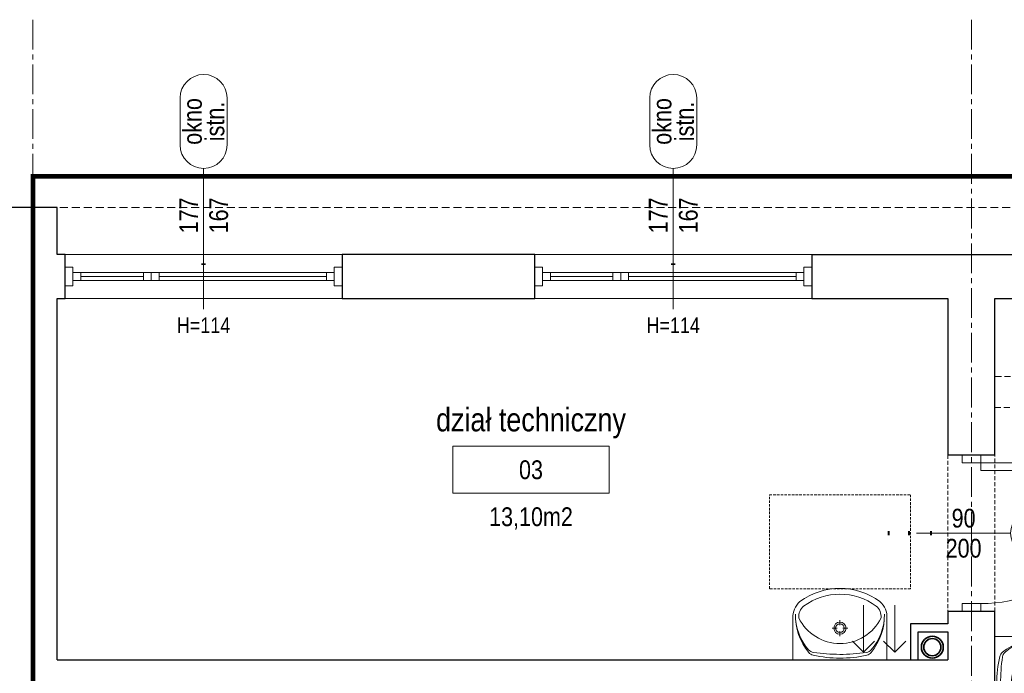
# Model space of a CAD drawing. Header units: millimetres. Extents: x -291747 to 77132, y 46721 to 203932.
# Tile 8 of 110: x 67438 to 68067, y 81714 to 82131. Entities that reach past the tile are written whole.
import ezdxf
from ezdxf.enums import TextEntityAlignment as Align

# ---------------------------------------------------------------- set-up
doc = ezdxf.new("R2010")
doc.units = ezdxf.units.MM
doc.header["$MEASUREMENT"] = 0
for name, pattern in [('DIVIDE', [1.25, 0.5, -0.25, 0, -0.25, 0, -0.25]), ('xreff_LSN_szatnie_PW_rzuty_14$0$CENTER2', [28.575, 19.05, -3.175, 3.175, -3.175]), ('xreff_LSN_szatnie_PW_rzuty_14$0$DASHED', [19.05, 12.7, -6.35]), ('xreff_LSN_szatnie_PW_rzuty_14$0$HIDDEN2', [4.7625, 3.175, -1.5875])]:
    doc.linetypes.add(name, pattern=pattern)
doc.layers.get('0').update_dxf_attribs({"lineweight": 9})
doc.layers.get('Defpoints').update_dxf_attribs({"lineweight": 9})
for name, color, linetype, lineweight in [('FL-xref', 250, 'Continuous', 9), ('FL_ppoż', 4, 'DIVIDE', 40), ('Kanalizacja', 24, 'Continuous', 35), ('xreff_LSN_szatnie_PW_rzuty_14$0$A drzwi płytowe', 252, 'Continuous', 9), ('xreff_LSN_szatnie_PW_rzuty_14$0$A opis pom', 252, 'Continuous', 9), ('xreff_LSN_szatnie_PW_rzuty_14$0$A opis pom pow', 252, 'Continuous', 9), ('xreff_LSN_szatnie_PW_rzuty_14$0$A opis stolarka', 252, 'Continuous', 9), ('xreff_LSN_szatnie_PW_rzuty_14$0$A opis stolarka NWD typ', 252, 'Continuous', 9), ('xreff_LSN_szatnie_PW_rzuty_14$0$A opis stolarka NWD wyposażenie', 252, 'Continuous', 9), ('xreff_LSN_szatnie_PW_rzuty_14$0$A opis technologia', 8, 'Continuous', 13), ('xreff_LSN_szatnie_PW_rzuty_14$0$A widok wyżej', 252, 'xreff_LSN_szatnie_PW_rzuty_14$0$DASHED', 9), ('xreff_LSN_szatnie_PW_rzuty_14$0$A wyposazenie sanitarne', 8, 'Continuous', 9), ('xreff_LSN_szatnie_PW_rzuty_14$0$A zakres', 252, 'Continuous', 9), ('xreff_LSN_szatnie_PW_rzuty_14$0$A-Glaz', 8, 'Continuous', 9), ('xreff_LSN_szatnie_PW_rzuty_14$0$A-Wall', 252, 'Continuous', 9), ('xreff_LSN_szatnie_PW_rzuty_14$0$IS kanaly wentylacyjne', 8, 'xreff_LSN_szatnie_PW_rzuty_14$0$DASHED', 9), ('xreff_LSN_szatnie_PW_rzuty_14$0$IS wentylacja kratki istniejace', 8, 'Continuous', 9), ('xreff_LSN_szatnie_PW_rzuty_14$0$S-Grid-Iden', 8, 'xreff_LSN_szatnie_PW_rzuty_14$0$CENTER2', 9)]:
    doc.layers.add(name, color=color, linetype=linetype, lineweight=lineweight)
doc.layers.add('xreff_LSN_szatnie_PW_rzuty_14$0$A opis ppoż drzwi', color=252, linetype='Continuous', lineweight=9, transparency=0.25)
doc.layers.add('xreff_LSN_szatnie_PW_rzuty_14$0$A opis ppoż okna', color=252, linetype='Continuous', lineweight=9, transparency=0.25)
doc.styles.add('xreff_LSN_szatnie_PW_rzuty_14$0$STYL ASA', font='ARIALN.TTF')

# ---------------------------------------------------------------- blocks, each defined once
blk = doc.blocks.new('xreff_LSN_szatnie_PW_rzuty_14$0$umywalka 60x45')
at = {"color": 0, "lineweight": -2, "ltscale": 0.15}
for p, q in [((-30, 0), (30, 0)), ((-30, 0), (-30, -26.7)), ((9.45, 0), (-9.45, 0)), ((30, 0), (30, -26.7)), ((-0.01, -15.32), (-0.01, -18.52)), ((-1.86, -20.37), (-5.07, -20.37)), ((-0.01, -22.22), (-0.01, -25.42)), ((5.04, -20.37), (1.84, -20.37))]:
    blk.add_line(p, q, dxfattribs=at)
at = {"ltscale": 0.15}
blk.add_lwpolyline([(-26.31, -26.95, 0.236063), (-23.21, -34.38, 0.329715), (23.21, -34.38, 0.236063), (26.31, -26.95, 0.623035)], format="xyb", close=True, dxfattribs=at)
blk.add_lwpolyline([(-30, -26.7, 0.239105), (-25.52, -37.28, 0.331406), (25.52, -37.28, 0.239105), (30, -26.7)], format="xyb", dxfattribs=at)
at = {"color": 0, "lineweight": -2, "ltscale": 0.15}
for radius in [3.89, 2.78]:
    blk.add_circle((-0.01, -20.37), radius, dxfattribs=at)
for centre, radius, start, end in [((9.28, -28.68), 37.74, 140.66478, 180.90725), ((-16.21, -9.73), 5, 97.83045, 138.52449), ((-16.04, -7.93), 5, 102.69402, 140.66478), ((-0.64, -76.32), 75.1, 89.48972, 102.69402), ((0.57, -131.79), 128.2, 90.24498, 97.83045), ((0.57, -76.32), 75.1, 77.22851, 90.43281), ((-0.72, -131.79), 128.2, 82.09208, 89.67755), ((16.23, -9.76), 5, 41.39803, 82.09208), ((16.06, -7.95), 5, 39.25775, 77.22851), ((-9.28, -28.67), 37.74, 359.01528, 39.25775), ((5.44, -28.88), 33.9, 138.52449, 180.67671), ((-5.45, -28.87), 33.9, 359.24582, 41.39804)]:
    blk.add_arc(centre, radius, start, end, dxfattribs=at)
at = {"layer": 'Defpoints', "linetype": 'xreff_LSN_szatnie_PW_rzuty_14$0$HIDDEN2', "ltscale": 0.5}
blk.add_lwpolyline([(-45, -45.56), (45, -45.56), (45, -105.56), (-45, -105.56)], close=True, dxfattribs=at)
blk = doc.blocks.new('xreff_LSN_szatnie_PW_rzuty_14$0$blok do okna')
for points in [[(28.5, 2.5), (33.5, 2.5), (33.5, -2.5), (28.5, -2.5)], [(33.5, 2.5), (38.5, 2.5), (38.5, -2.5), (33.5, -2.5)]]:
    blk.add_lwpolyline(points, close=True)
for points in [[(-78.5, 0), (28.5, 0)], [(38.5, 0), (78.5, 0)]]:
    blk.add_lwpolyline(points)
blk = doc.blocks.new('xreff_LSN_szatnie_PW_rzuty_14$0$wtag_UP')
at = {"transparency": 33554687, "elevation": 0}
for points in [[(0, 30), (0, -30)], [(0, -30), (0, -60)]]:
    blk.add_lwpolyline(points, dxfattribs=at)
at = {"layer": 'xreff_LSN_szatnie_PW_rzuty_14$0$A opis stolarka NWD typ', "transparency": 33554687, "elevation": 0}
blk.add_lwpolyline([(15, 75, 1), (-15, 75), (-15, 45, 1), (15, 45)], format="xyb", close=True, dxfattribs=at)
at = {"ltscale": 0.1, "transparency": 33554687, "style": 'xreff_LSN_szatnie_PW_rzuty_14$0$STYL ASA'}
blk.add_attdef('WINDOWS:SZEROKOŚĆ', text='', height=12, rotation=90, dxfattribs=at).set_placement((0, 0), align=Align.BOTTOM_CENTER)
blk.add_attdef('WINDOWS:WYSOKOŚĆ', text='', height=12, rotation=90, dxfattribs=at).set_placement((3.6, 0), align=Align.TOP_CENTER)
blk.add_attdef('WINDOWS:PARAPET', text='', height=10, dxfattribs=at).set_placement((0, -70.22, 0), align=Align.MIDDLE_CENTER)
at = {"layer": 'xreff_LSN_szatnie_PW_rzuty_14$0$A opis ppoż okna', "ltscale": 0.1, "transparency": 33554687, "style": 'xreff_LSN_szatnie_PW_rzuty_14$0$STYL ASA'}
blk.add_attdef('WINDOWS:PPOŻ', text='', height=10, dxfattribs=at).set_placement((0, -30, 0), align=Align.MIDDLE_CENTER)
at = {"layer": 'xreff_LSN_szatnie_PW_rzuty_14$0$A opis stolarka NWD typ', "ltscale": 0.1, "transparency": 33554687, "style": 'xreff_LSN_szatnie_PW_rzuty_14$0$STYL ASA'}
blk.add_attdef('WINDOWS:PODTYP', text='', height=12, rotation=90, dxfattribs=at).set_placement((1.2, 60), align=Align.TOP_CENTER)
blk.add_attdef('WINDOWS:TYP', text='', height=12, rotation=90, dxfattribs=at).set_placement((2.4, 60), align=Align.BOTTOM_CENTER)
blk = doc.blocks.new('xreff_LSN_szatnie_PW_rzuty_14$0$środek')
blk.add_line((0, 0), (0, -10))
blk = doc.blocks.new('xreff_LSN_szatnie_PW_rzuty_14$0$ddtag_RIGHT')
at = {"transparency": 33554687}
blk.add_lwpolyline([(30, 0), (-30, 0)], dxfattribs=at)
at = {"layer": 'xreff_LSN_szatnie_PW_rzuty_14$0$A opis stolarka NWD typ', "transparency": 33554687}
blk.add_lwpolyline([(75, 15, -1), (75, -15), (45, -15, -1), (45, 15)], format="xyb", close=True, dxfattribs=at)
at = {"ltscale": 0.1, "transparency": 33554687, "style": 'xreff_LSN_szatnie_PW_rzuty_14$0$STYL ASA'}
blk.add_attdef('DOORS:AKUSTYKA', text='', height=10, rotation=90, dxfattribs=at).set_placement((-49, 0), align=Align.MIDDLE_CENTER)
blk.add_attdef('DOORS:SZEROKOŚĆ', text='', height=12, dxfattribs=at).set_placement((0, 0, 0), align=Align.BOTTOM_CENTER)
blk.add_attdef('DOORS:WYSOKOŚĆ', text='', height=12, dxfattribs=at).set_placement((0, -3.6, 0), align=Align.TOP_CENTER)
at = {"layer": 'xreff_LSN_szatnie_PW_rzuty_14$0$A opis ppoż drzwi', "ltscale": 0.1, "transparency": 33554687, "style": 'xreff_LSN_szatnie_PW_rzuty_14$0$STYL ASA'}
blk.add_attdef('DOORS:PPOŻ', text='', height=10, rotation=90, dxfattribs=at).set_placement((-36, 0), align=Align.MIDDLE_CENTER)
at = {"layer": 'xreff_LSN_szatnie_PW_rzuty_14$0$A opis stolarka NWD typ', "ltscale": 0.1, "transparency": 33554687, "style": 'xreff_LSN_szatnie_PW_rzuty_14$0$STYL ASA'}
blk.add_attdef('DOORS:TYP', text='', height=12, dxfattribs=at).set_placement((60, -2.4, 0), align=Align.BOTTOM_CENTER)
blk.add_attdef('DOORS:PODTYP', text='', height=12, dxfattribs=at).set_placement((60, -1.2, 0), align=Align.TOP_CENTER)
at = {"layer": 'xreff_LSN_szatnie_PW_rzuty_14$0$A opis stolarka NWD wyposażenie', "ltscale": 0.1, "transparency": 33554687, "style": 'xreff_LSN_szatnie_PW_rzuty_14$0$STYL ASA'}
blk.add_attdef('DOORS:WYPOSAŻENIE', text='', height=10, rotation=90, dxfattribs=at).set_placement((-22, 0), align=Align.MIDDLE_CENTER)
blk = doc.blocks.new('xreff_LSN_szatnie_PW_rzuty_14$0$tag wn')
blk.add_lwpolyline([(-25, -7.5), (25, -7.5), (25, 7.5), (-25, 7.5)], close=True)
at = {"style": 'xreff_LSN_szatnie_PW_rzuty_14$0$STYL ASA'}
blk.add_attdef('ROOM:NO', text='', height=6, dxfattribs=at).set_placement((0, 0), align=Align.MIDDLE_CENTER)
at = {"layer": 'xreff_LSN_szatnie_PW_rzuty_14$0$A opis pom pow', "style": 'xreff_LSN_szatnie_PW_rzuty_14$0$STYL ASA'}
blk.add_attdef('ROOM:AREA', text='', height=6, dxfattribs=at).set_placement((0, -15), align=Align.MIDDLE_CENTER)
blk = doc.blocks.new('xreff_LSN_szatnie_PW_rzuty_14')
at = {"layer": 'xreff_LSN_szatnie_PW_rzuty_14$0$A drzwi płytowe', "linetype": 'Continuous', "lineweight": 9, "ltscale": 0.2}
for points in [[(68039.68, 81848.22), (68039.68, 81853.22), (68051.68, 81853.22), (68051.68, 81848.22)], [(68039.68, 81758.22), (68039.68, 81753.22), (68051.68, 81753.22), (68051.68, 81758.22)]]:
    blk.add_lwpolyline(points, close=True, dxfattribs=at)
at = {"layer": 'xreff_LSN_szatnie_PW_rzuty_14$0$A drzwi płytowe', "linetype": 'Continuous', "lineweight": 9}
blk.add_lwpolyline([(68051.68, 81848.22), (68051.68, 81843.22), (68141.68, 81843.22), (68141.68, 81848.22)], close=True, dxfattribs=at)
at = {"layer": 'xreff_LSN_szatnie_PW_rzuty_14$0$A drzwi płytowe', "linetype": 'Continuous', "lineweight": 9, "ltscale": 0.2}
blk.add_arc((68051.68, 81848.22), 90, 270, 0, dxfattribs=at)
at = {"layer": 'xreff_LSN_szatnie_PW_rzuty_14$0$A widok wyżej', "linetype": 'xreff_LSN_szatnie_PW_rzuty_14$0$DASHED', "lineweight": 9, "ltscale": 0.2}
for p, q in [((67643.68, 81981.22), (67466.68, 81981.22)), ((67943.68, 81981.22), (67766.68, 81981.22)), ((67466.68, 81953.22), (67643.68, 81953.22)), ((67766.68, 81953.22), (67943.68, 81953.22)), ((68030.68, 81853.22), (68030.68, 81753.22)), ((68060.68, 81753.22), (68060.68, 81853.22))]:
    blk.add_line(p, q, dxfattribs=at)
at = {"layer": 'xreff_LSN_szatnie_PW_rzuty_14$0$A widok wyżej', "ltscale": 0.4}
blk.add_lwpolyline([(65352.68, 82011.22), (72855.68, 82011.22)], dxfattribs=at)
at = {"layer": 'xreff_LSN_szatnie_PW_rzuty_14$0$A zakres', "linetype": 'xreff_LSN_szatnie_PW_rzuty_14$0$DASHED', "const_width": 3}
blk.add_lwpolyline([(67446.18, 82031.22), (67446.18, 80639.22), (72869.68, 80639.22), (72869.68, 82031.22)], close=True, dxfattribs=at)
at = {"layer": 'xreff_LSN_szatnie_PW_rzuty_14$0$A-Glaz', "linetype": 'Continuous', "lineweight": 9}
for p, q in [((67643.68, 81981.22), (67466.68, 81981.22)), ((67943.68, 81981.22), (67766.68, 81981.22)), ((67476.68, 81964.72), (67476.68, 81969.72)), ((67633.68, 81964.72), (67633.68, 81969.72)), ((67776.68, 81964.72), (67776.68, 81969.72)), ((67933.68, 81964.72), (67933.68, 81969.72)), ((67643.68, 81953.22), (67466.68, 81953.22)), ((67943.68, 81953.22), (67766.68, 81953.22))]:
    blk.add_line(p, q, dxfattribs=at)
for points in [[(67471.68, 81973.22), (67466.68, 81973.22), (67466.68, 81961.22), (67471.68, 81961.22)], [(67638.68, 81973.22), (67643.68, 81973.22), (67643.68, 81961.22), (67638.68, 81961.22)], [(67771.68, 81973.22), (67766.68, 81973.22), (67766.68, 81961.22), (67771.68, 81961.22)], [(67938.68, 81973.22), (67943.68, 81973.22), (67943.68, 81961.22), (67938.68, 81961.22)], [(67638.68, 81964.72), (67638.68, 81969.72), (67471.68, 81969.72), (67471.68, 81964.72)], [(67938.68, 81964.72), (67938.68, 81969.72), (67771.68, 81969.72), (67771.68, 81964.72)]]:
    blk.add_lwpolyline(points, close=True, dxfattribs=at)
at = {"layer": 'xreff_LSN_szatnie_PW_rzuty_14$0$A-Wall', "linetype": 'Continuous', "lineweight": 25}
for p, q in [((67461.68, 82011.22), (67430.68, 82011.22)), ((67461.68, 81981.22), (67461.68, 82011.22)), ((67466.68, 81981.22), (67461.68, 81981.22)), ((67466.68, 81953.22), (67466.68, 81981.22)), ((67766.68, 81981.22), (67643.68, 81981.22)), ((67643.68, 81981.22), (67643.68, 81953.22)), ((67766.68, 81953.22), (67766.68, 81981.22)), ((67943.68, 81981.22), (68072.68, 81981.22)), ((67943.68, 81981.22), (67943.68, 81953.22)), ((67461.68, 81953.22), (67466.68, 81953.22)), ((67461.68, 81722.22), (67461.68, 81953.22)), ((67643.68, 81953.22), (67766.68, 81953.22)), ((67943.68, 81953.22), (68030.68, 81953.22)), ((68030.68, 81953.22), (68030.68, 81853.22)), ((68060.68, 81953.22), (68072.68, 81953.22)), ((68060.68, 81853.22), (68060.68, 81953.22)), ((68030.68, 81853.22), (68060.68, 81853.22)), ((68060.68, 81753.22), (68030.68, 81753.22)), ((68030.68, 81753.22), (68030.68, 81745.22)), ((68060.68, 81635.22), (68060.68, 81753.22)), ((68030.68, 81745.22), (68006.68, 81745.22)), ((68006.68, 81745.22), (68006.68, 81722.22)), ((68011.68, 81740.22), (68030.68, 81740.22)), ((68011.68, 81722.22), (68011.68, 81740.22)), ((68030.68, 81740.22), (68030.68, 81722.22)), ((67461.68, 81722.22), (68030.68, 81722.22)), ((68006.68, 81722.22), (68011.68, 81722.22))]:
    blk.add_line(p, q, dxfattribs=at)
at = {"layer": 'xreff_LSN_szatnie_PW_rzuty_14$0$IS kanaly wentylacyjne', "ltscale": 0.3}
blk.add_lwpolyline([(68070.68, 81903.41), (68060.68, 81903.41), (68060.68, 81883.41), (68070.68, 81883.41)], dxfattribs=at)
at = {"layer": 'xreff_LSN_szatnie_PW_rzuty_14$0$IS wentylacja kratki istniejace'}
for points in [[(67976.68, 81727.22), (67976.68, 81757.22)], [(67996.68, 81727.22), (67996.68, 81757.22)], [(67969.61, 81734.29), (67976.68, 81727.22), (67983.76, 81734.29)], [(67989.61, 81734.29), (67996.68, 81727.22), (68003.76, 81734.29)]]:
    blk.add_lwpolyline(points, dxfattribs=at)
at = {"layer": 'xreff_LSN_szatnie_PW_rzuty_14$0$S-Grid-Iden'}
for points in [[(67446.18, 82131.22), (67446.18, 80539.22)], [(68045.68, 82131.22), (68045.68, 80539.22)]]:
    blk.add_lwpolyline(points, dxfattribs=at)
at = {"layer": 'xreff_LSN_szatnie_PW_rzuty_14$0$A drzwi płytowe', "linetype": 'Continuous', "lineweight": 9, "ltscale": 0.2, "rotation": 270}
blk.add_blockref('xreff_LSN_szatnie_PW_rzuty_14$0$środek', (68045.68, 81803.22), dxfattribs=at)
at = {"layer": 'xreff_LSN_szatnie_PW_rzuty_14$0$A opis pom', "linetype": 'Continuous', "lineweight": 9, "xscale": 2, "yscale": 2, "zscale": 2}
blk.add_blockref('xreff_LSN_szatnie_PW_rzuty_14$0$tag wn', (67764.32, 81843.74), dxfattribs=at).add_auto_attribs({'ROOM:NO': '03', 'ROOM:AREA': '13,10m2'})
at = {"layer": 'xreff_LSN_szatnie_PW_rzuty_14$0$A opis stolarka', "linetype": 'Continuous', "lineweight": 9}
ref = blk.add_blockref('xreff_LSN_szatnie_PW_rzuty_14$0$wtag_UP', (67555.18, 82006.22, 0), dxfattribs=at)
ref.add_attrib('WINDOWS:TYP', 'okno', dxfattribs={"layer": 'xreff_LSN_szatnie_PW_rzuty_14$0$A opis stolarka NWD typ', "ltscale": 0.1, "height": 12, "rotation": 90, "style": 'xreff_LSN_szatnie_PW_rzuty_14$0$STYL ASA'}).set_placement((67557.58, 82066.22, 0), align=Align.BOTTOM_CENTER)
ref.add_attrib('WINDOWS:PODTYP', 'istn.', dxfattribs={"layer": 'xreff_LSN_szatnie_PW_rzuty_14$0$A opis stolarka NWD typ', "ltscale": 0.1, "height": 12, "rotation": 90, "style": 'xreff_LSN_szatnie_PW_rzuty_14$0$STYL ASA'}).set_placement((67556.38, 82066.22, 0), align=Align.TOP_CENTER)
ref.add_attrib('WINDOWS:SZEROKOŚĆ', '177', dxfattribs={"layer": '0', "ltscale": 0.1, "height": 12, "rotation": 90, "style": 'xreff_LSN_szatnie_PW_rzuty_14$0$STYL ASA'}).set_placement((67555.18, 82006.22, 0), align=Align.BOTTOM_CENTER)
ref.add_attrib('WINDOWS:WYSOKOŚĆ', '167', dxfattribs={"layer": '0', "ltscale": 0.1, "height": 12, "rotation": 90, "style": 'xreff_LSN_szatnie_PW_rzuty_14$0$STYL ASA'}).set_placement((67558.78, 82006.22, 0), align=Align.TOP_CENTER)
ref.add_attrib('WINDOWS:PPOŻ', '-', dxfattribs={"layer": 'xreff_LSN_szatnie_PW_rzuty_14$0$A opis ppoż okna', "ltscale": 0.1, "height": 10, "style": 'xreff_LSN_szatnie_PW_rzuty_14$0$STYL ASA'}).set_placement((67555.18, 81976.22), align=Align.MIDDLE_CENTER)
ref.add_attrib('WINDOWS:PARAPET', 'H=114', dxfattribs={"layer": '0', "ltscale": 0.1, "height": 10, "style": 'xreff_LSN_szatnie_PW_rzuty_14$0$STYL ASA'}).set_placement((67555.18, 81936), align=Align.MIDDLE_CENTER)
ref = blk.add_blockref('xreff_LSN_szatnie_PW_rzuty_14$0$wtag_UP', (67855.18, 82006.22, 0), dxfattribs=at)
ref.add_attrib('WINDOWS:TYP', 'okno', dxfattribs={"layer": 'xreff_LSN_szatnie_PW_rzuty_14$0$A opis stolarka NWD typ', "ltscale": 0.1, "height": 12, "rotation": 90, "style": 'xreff_LSN_szatnie_PW_rzuty_14$0$STYL ASA'}).set_placement((67857.58, 82066.22, 0), align=Align.BOTTOM_CENTER)
ref.add_attrib('WINDOWS:PODTYP', 'istn.', dxfattribs={"layer": 'xreff_LSN_szatnie_PW_rzuty_14$0$A opis stolarka NWD typ', "ltscale": 0.1, "height": 12, "rotation": 90, "style": 'xreff_LSN_szatnie_PW_rzuty_14$0$STYL ASA'}).set_placement((67856.38, 82066.22, 0), align=Align.TOP_CENTER)
ref.add_attrib('WINDOWS:SZEROKOŚĆ', '177', dxfattribs={"layer": '0', "ltscale": 0.1, "height": 12, "rotation": 90, "style": 'xreff_LSN_szatnie_PW_rzuty_14$0$STYL ASA'}).set_placement((67855.18, 82006.22, 0), align=Align.BOTTOM_CENTER)
ref.add_attrib('WINDOWS:WYSOKOŚĆ', '167', dxfattribs={"layer": '0', "ltscale": 0.1, "height": 12, "rotation": 90, "style": 'xreff_LSN_szatnie_PW_rzuty_14$0$STYL ASA'}).set_placement((67858.78, 82006.22, 0), align=Align.TOP_CENTER)
ref.add_attrib('WINDOWS:PPOŻ', '-', dxfattribs={"layer": 'xreff_LSN_szatnie_PW_rzuty_14$0$A opis ppoż okna', "ltscale": 0.1, "height": 10, "style": 'xreff_LSN_szatnie_PW_rzuty_14$0$STYL ASA'}).set_placement((67855.18, 81976.22), align=Align.MIDDLE_CENTER)
ref.add_attrib('WINDOWS:PARAPET', 'H=114', dxfattribs={"layer": '0', "ltscale": 0.1, "height": 10, "style": 'xreff_LSN_szatnie_PW_rzuty_14$0$STYL ASA'}).set_placement((67855.18, 81936), align=Align.MIDDLE_CENTER)
ref = blk.add_blockref('xreff_LSN_szatnie_PW_rzuty_14$0$ddtag_RIGHT', (68040.68, 81803.22), dxfattribs=at)
ref.add_attrib('DOORS:AKUSTYKA', '-', dxfattribs={"layer": '0', "ltscale": 0.1, "height": 10, "rotation": 90, "style": 'xreff_LSN_szatnie_PW_rzuty_14$0$STYL ASA'}).set_placement((67991.68, 81803.22), align=Align.MIDDLE_CENTER)
ref.add_attrib('DOORS:PPOŻ', '-', dxfattribs={"layer": 'xreff_LSN_szatnie_PW_rzuty_14$0$A opis ppoż drzwi', "ltscale": 0.1, "height": 10, "rotation": 90, "style": 'xreff_LSN_szatnie_PW_rzuty_14$0$STYL ASA'}).set_placement((68004.68, 81803.22), align=Align.MIDDLE_CENTER)
ref.add_attrib('DOORS:WYSOKOŚĆ', '200', dxfattribs={"layer": '0', "ltscale": 0.1, "height": 12, "style": 'xreff_LSN_szatnie_PW_rzuty_14$0$STYL ASA'}).set_placement((68040.68, 81799.62, 0), align=Align.TOP_CENTER)
ref.add_attrib('DOORS:SZEROKOŚĆ', '90', dxfattribs={"layer": '0', "ltscale": 0.1, "height": 12, "style": 'xreff_LSN_szatnie_PW_rzuty_14$0$STYL ASA'}).set_placement((68040.68, 81803.22, 0), align=Align.BOTTOM_CENTER)
ref.add_attrib('DOORS:PODTYP', 'istn.', dxfattribs={"layer": 'xreff_LSN_szatnie_PW_rzuty_14$0$A opis stolarka NWD typ', "ltscale": 0.1, "height": 12, "style": 'xreff_LSN_szatnie_PW_rzuty_14$0$STYL ASA'}).set_placement((68100.68, 81802.02, 0), align=Align.TOP_CENTER)
ref.add_attrib('DOORS:TYP', 'drzwi', dxfattribs={"layer": 'xreff_LSN_szatnie_PW_rzuty_14$0$A opis stolarka NWD typ', "ltscale": 0.1, "height": 12, "style": 'xreff_LSN_szatnie_PW_rzuty_14$0$STYL ASA'}).set_placement((68100.68, 81800.82, 0), align=Align.BOTTOM_CENTER)
ref.add_attrib('DOORS:WYPOSAŻENIE', '-', dxfattribs={"layer": 'xreff_LSN_szatnie_PW_rzuty_14$0$A opis stolarka NWD wyposażenie', "ltscale": 0.1, "height": 10, "rotation": 90, "style": 'xreff_LSN_szatnie_PW_rzuty_14$0$STYL ASA'}).set_placement((68018.68, 81803.22), align=Align.MIDDLE_CENTER)
at = {"layer": 'xreff_LSN_szatnie_PW_rzuty_14$0$A wyposazenie sanitarne'}
for p, rotation in [((67961.68, 81722.22), 180), ((68060.68, 81707.22), 89.99999999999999)]:
    blk.add_blockref('xreff_LSN_szatnie_PW_rzuty_14$0$umywalka 60x45', p, dxfattribs=dict(at, rotation=rotation))
at = {"layer": 'xreff_LSN_szatnie_PW_rzuty_14$0$A-Glaz', "linetype": 'Continuous', "lineweight": 9, "rotation": 180}
for p in [(67555.18, 81967.22), (67855.18, 81967.22)]:
    blk.add_blockref('xreff_LSN_szatnie_PW_rzuty_14$0$blok do okna', p, dxfattribs=at)
at = {"layer": 'xreff_LSN_szatnie_PW_rzuty_14$0$A opis technologia', "insert": (67764.32, 81863.74), "char_height": 15, "attachment_point": 8, "style": 'xreff_LSN_szatnie_PW_rzuty_14$0$STYL ASA'}
blk.add_mtext_dynamic_manual_height_columns('dział techniczny', width=187.6495, gutter_width=1, heights=[0], dxfattribs=at)
blk = doc.blocks.new('pion ks')
at = {"layer": 'Kanalizacja'}
for radius in [70, 55]:
    blk.add_circle((44913.3, -92262.8), radius, dxfattribs=at)
blk = doc.blocks.new('A$C69789441')
at = {"layer": 'Kanalizacja'}
blk.add_blockref('pion ks', (-39323, 102394.8), dxfattribs=at)

msp = doc.modelspace()

# ---------------------------------------------------------------- block references
at = {"layer": 'FL-xref'}
msp.add_blockref('xreff_LSN_szatnie_PW_rzuty_14', (0, 0), dxfattribs=at)

# ---------------------------------------------------------------- next in the draw order: block references
at = {"layer": 'FL_ppoż', "xscale": 0.1, "yscale": 0.1, "zscale": 0.1}
msp.add_blockref('A$C69789441', (67461.68, 80717.22), dxfattribs=at)

doc.saveas('drawing.dxf')
